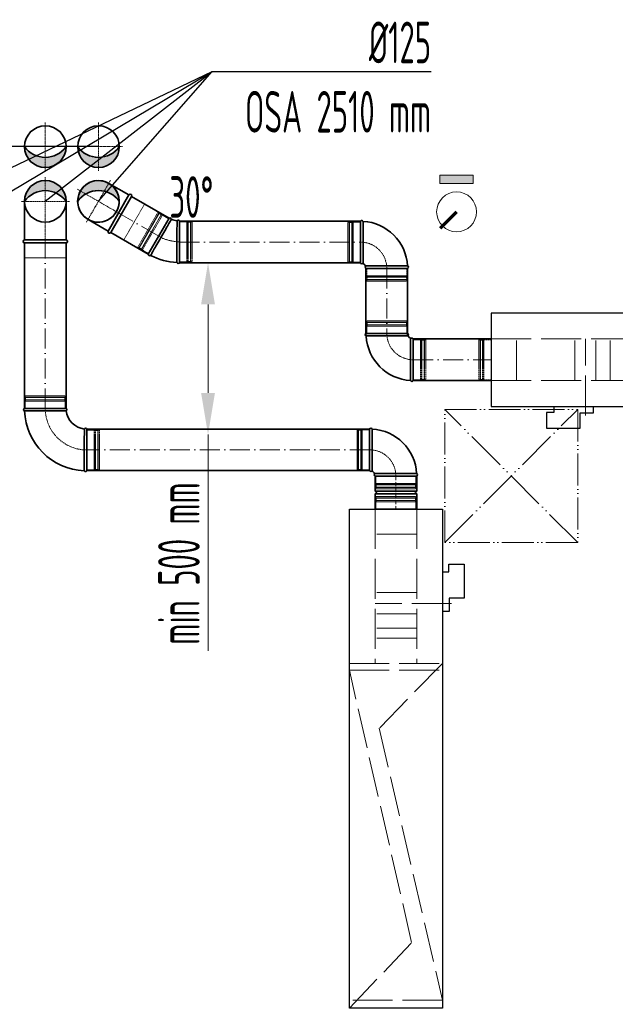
# Model space of a CAD drawing. Header units: millimetres. Extents: x 8221 to 89444, y -105166 to -5578.
# Tile 27 of 118: x 32047 to 33838, y -71766 to -68807. Entities that reach past the tile are written whole.
import ezdxf

# ---------------------------------------------------------------- set-up
doc = ezdxf.new("R2010")
doc.units = ezdxf.units.MM
for name, pattern in [('ACAD_ISO02W100', [15, 12, -3]), ('ACAD_ISO05W100', [33, 24, -3, 0, -3, 0, -3]), ('ACAD_ISO10W100', [18, 12, -3, 0, -3]), ('phl_thick', [0])]:
    doc.linetypes.add(name, pattern=pattern)
for name, color, linetype, lineweight in [('UT_KOTY - DIMENZE', 7, 'Continuous', 5), ('VZT_01 SUP (PŘÍVOD) - OBRYS', 5, 'Continuous', 35), ('VZT_02 SUP (PŘÍVOD) - OSA', 5, 'ACAD_ISO10W100', 5), ('VZT_05 ETA (ODVOD) - OBRYS', 6, 'Continuous', 35), ('VZT_06 ETA (ODVOD) - OSA', 6, 'ACAD_ISO10W100', 5), ('VZT_21 ZAŘÍZENÍ - OBRYS', 1, 'Continuous', 30), ('VZT_22 ZAŘÍZENÍ - DETAIL', 8, 'Continuous', 5), ('VZT_60_KOTY - DIMENZE', 7, 'Continuous', 5), ('VZT_KOTY - DIMENZE', 7, 'Continuous', 5), ('VZT_POPIS - OBECNE', 7, 'Continuous', 5), ('VZT_POŽADAVKY NA STAVBU - PODHLEDY', 4, 'ACAD_ISO05W100', 5)]:
    doc.layers.add(name, color=color, linetype=linetype, lineweight=lineweight)
doc.layers.add('VZT_03 SUP (PŘÍVOD) - NETISK', color=8, linetype='ACAD_ISO02W100', lineweight=5, plot=False)
doc.layers.add('VZT_07 ETA (ODVOD) - NETISK', color=8, linetype='ACAD_ISO02W100', lineweight=5, plot=False)
doc.styles.add('EVORA_125', font='isocp.shx', dxfattribs={"width": 0.6, "height": 125})
doc.styles.add('ISOCP 2.5', font='isocp.shx', dxfattribs={"width": 0.6, "height": 2.5})

msp = doc.modelspace()

# ---------------------------------------------------------------- hatches: boundary and pattern name
at = {"layer": 'VZT_01 SUP (PŘÍVOD) - OBRYS'}
h = msp.add_hatch(color=256, dxfattribs=at)
h.dxf.hatch_style = 1
h.paths.add_polyline_path([(32346.4, -69188.8, -0.242708), (32283.9, -69221.1), (32283.9, -69251.3, 0.414214)])
h.paths.add_polyline_path([(32283.9, -69251.3), (32283.9, -69221.1, -0.242708), (32221.4, -69188.8, 0.414214)])
h = msp.add_hatch(color=256, dxfattribs=at)
h.dxf.hatch_style = 1
h.paths.add_polyline_path([(32346.4, -69352.8, 0.242708), (32283.9, -69320.6), (32283.9, -69290.3, -0.414214)])
h.paths.add_polyline_path([(32283.9, -69290.3), (32283.9, -69320.6, 0.242708), (32221.4, -69352.8, -0.414214)])
at = {"layer": 'VZT_05 ETA (ODVOD) - OBRYS'}
h = msp.add_hatch(color=256, dxfattribs=at)
h.dxf.hatch_style = 1
h.paths.add_polyline_path([(32186.4, -69188.8, -0.242708), (32123.9, -69221.1), (32123.9, -69251.3, 0.414214)])
h.paths.add_polyline_path([(32123.9, -69251.3), (32123.9, -69221.1, -0.242708), (32061.4, -69188.8, 0.414214)])
h = msp.add_hatch(color=256, dxfattribs=at)
h.dxf.hatch_style = 1
h.paths.add_polyline_path([(32186.4, -69353.2, 0.242708), (32123.9, -69321), (32123.9, -69290.7, -0.414214)])
h.paths.add_polyline_path([(32123.9, -69290.7), (32123.9, -69321, 0.242708), (32061.4, -69353.2, -0.414214)])
at = {"layer": 'VZT_POPIS - OBECNE'}
h = msp.add_hatch(color=256, dxfattribs=at)
h.dxf.hatch_style = 1
h.paths.add_polyline_path([(33310.3, -69274.8), (33410.3, -69274.8), (33410.3, -69299.8), (33310.3, -69299.8)])

# ---------------------------------------------------------------- linework, layer by layer
for centre in [(32123.9, -69188.8), (32283.9, -69188.8), (32283.6, -69353.2)]:
    msp.add_circle(centre, 62.5)
at = {"layer": 'UT_KOTY - DIMENZE'}
for p, q in [((32613.1, -69663.1), (32613.1, -69928.7)), ((32613.1, -70053.7), (32613.1, -70703.9))]:
    msp.add_line(p, q, dxfattribs=at)
for points in [[(32592.3, -69663.1), (32634, -69663.1), (32613.1, -69538.1)], [(32592.3, -69928.7), (32634, -69928.7), (32613.1, -70053.7)]]:
    msp.add_solid(points, dxfattribs=at)
at = {"layer": 'VZT_01 SUP (PŘÍVOD) - OBRYS'}
for p, q in [((32433.6, -69512), (32496.1, -69403.8)), ((32527.4, -69412.1), (32527.4, -69537.1)), ((33071.5, -69538.1), (33071.5, -69413.1)), ((33079.1, -69538.1), (33079.1, -69413.1)), ((33088, -69546.9), (33213, -69546.9)), ((33088, -69554.6), (33213, -69554.6)), ((33213.3, -69750.1), (33088.3, -69750.1)), ((33213.3, -69757.7), (33088.3, -69757.7)), ((33222.1, -69766.6), (33222.1, -69891.6)), ((33229.8, -69766.6), (33229.8, -69891.6))]:
    msp.add_line(p, q, dxfattribs=at)
for points in [[(32375.4, -69334.1), (32314.8, -69299.1)], [(32312.9, -69442.3), (32375.4, -69334.1)], [(32320.7, -69446.8), (32383.2, -69338.6)], [(32383.2, -69338.6), (32496.1, -69403.8)], [(32312.9, -69442.3), (32252.3, -69407.3)], [(33071.5, -69413.1), (32527.4, -69413.1)], [(32320.7, -69446.8), (32433.6, -69512)], [(33071.5, -69538.1), (32527.4, -69538.1)], [(33088, -69756.9), (33088, -69554.6)], [(33213, -69756.9), (33213, -69554.6)], [(33464.8, -69766.6), (33229.8, -69766.6)], [(33464.8, -69891.6), (33229.8, -69891.6)]]:
    msp.add_lwpolyline(points, dxfattribs=at)
for centre in [(32283.9, -69188.8), (32283.6, -69353.2)]:
    msp.add_circle(centre, 62.5, dxfattribs=at)
for centre, radius, start, end in [((32283.9, -69144.4), 76.7, 215.4307, 324.5693), ((32283.6, -69353.2), 62.5, 60, 240), ((32283.6, -69353.2), 62.5, 240, 60), ((32283.9, -69397.3), 76.7, 35.4307, 144.5693), ((32379.3, -69336.3), 4.5, 330, 150), ((32498.6, -69407.1), 4.17, 0.2981, 126.5322), ((32527.4, -69349.6), 62.5, 246.8302, 263.1698), ((32523.6, -69413.8), 4.17, 23.4678, 149.7019), ((33075.3, -69414.7), 4.17, 20.3309, 156.5322), ((33071.5, -69554.6), 141.5, 3.1369, 86.8631), ((32316.8, -69444.6), 4.5, 150, 330), ((32437.8, -69512.5), 4.17, 173.4678, 308.8928), ((32527.4, -69349.6), 187.5, 242.3607, 267.6393), ((32523.6, -69535.5), 4.17, 201.1072, 336.5322), ((33075.3, -69536.4), 4.17, 203.4678, 336.5322), ((33071.5, -69554.6), 16.5, 23.8093, 66.1907), ((33089.7, -69550.7), 4.17, 113.4678, 246.5322), ((33211.3, -69550.7), 4.17, 293.4678, 69.6691), ((33090, -69753.9), 4.17, 113.4678, 249.6691), ((33211.6, -69753.9), 4.17, 293.4678, 66.5322), ((33229.8, -69750.1), 141.5, 183.1369, 266.8631), ((33229.8, -69750.1), 16.5, 203.8093, 246.1907), ((33226, -69768.2), 4.17, 23.4678, 156.5322), ((33226, -69889.9), 4.17, 200.3309, 336.5322)]:
    msp.add_arc(centre, radius, start, end, dxfattribs=at)
for points, knots in [([(32440.4, -69515.7), (32440.4, -69515.7), (32441.2, -69514.4), (32444.3, -69509), (32446.5, -69505.1), (32452.2, -69495.2), (32455.6, -69489.3), (32463.1, -69476.3), (32467.1, -69469.3), (32475.3, -69455.2), (32479.3, -69448.2), (32486.9, -69435), (32490.3, -69428.9), (32496.2, -69418.7), (32498.6, -69414.6), (32501.8, -69408.8), (32502.7, -69407.3), (32502.8, -69407.1), (32502.8, -69407.1), (32502.8, -69407.1)], [0, 0, 0, 0, 24.396142, 24.396142, 48.799904, 48.799904, 73.223471, 73.223471, 97.679293, 97.679293, 122.177651, 122.177651, 146.719707, 146.719707, 171.27206, 171.27206, 195.711875, 195.711875, 197.169845, 197.169845, 197.169845, 197.169845]), ([(32520, -69411.7), (32520, -69411.7), (32519.9, -69413.1), (32519.9, -69418.7), (32519.9, -69423), (32519.8, -69434.1), (32519.8, -69440.8), (32519.8, -69455.7), (32519.7, -69463.7), (32519.7, -69480), (32519.7, -69488.2), (32519.7, -69503.5), (32519.7, -69510.6), (32519.7, -69522.6), (32519.7, -69527.5), (32519.7, -69533), (32519.7, -69534.5), (32519.7, -69536.5), (32519.7, -69537), (32519.7, -69537)], [197.169832, 197.169832, 197.169832, 197.169832, 219.953018, 219.953018, 244.236959, 244.236959, 268.720867, 268.720867, 293.267785, 293.267785, 317.778333, 317.778333, 342.238473, 342.238473, 366.661909, 366.661909, 380.474614, 380.474614, 394.287036, 394.287036, 394.287036, 394.287036])]:
    msp.add_open_spline(points, degree=3, knots=knots, dxfattribs=at)
at = {"layer": 'VZT_02 SUP (PŘÍVOD) - OSA', "ltscale": 0.3}
for p, q in [((32283.9, -69116.3), (32283.9, -69188.8)), ((32283.9, -69188.8), (32211.4, -69188.8)), ((32356.4, -69188.8), (32283.9, -69188.8)), ((32283.9, -69261.3), (32283.9, -69188.8))]:
    msp.add_line(p, q, dxfattribs=at)
for points in [[(32283.6, -69353.2), (32319.8, -69290.4)], [(32220.8, -69317), (32283.6, -69353.2)], [(32247.3, -69416), (32283.6, -69353.2)], [(32283.6, -69353.2), (32352, -69392.7)]]:
    msp.add_lwpolyline(points, dxfattribs=at)
at = {"layer": 'VZT_02 SUP (PŘÍVOD) - OSA', "ltscale": 5}
for points in [[(32464.9, -69457.9), (32352, -69392.7)], [(32527.4, -69475.6), (33071.5, -69475.6)], [(33150.5, -69554.6), (33150.5, -69756.9)], [(33229.8, -69829.1), (33464.8, -69829.1)]]:
    msp.add_lwpolyline(points, dxfattribs=at)
at = {"layer": 'VZT_02 SUP (PŘÍVOD) - OSA', "ltscale": 0.3}
for points in [[(32527.4, -69474.6), (32527.4, -69474.6, -0.131652), (32464.9, -69457.9, -0.131652)], [(33071.5, -69475.6), (33071.5, -69475.6, -0.414214), (33150.5, -69554.6), (33150.5, -69554.6)], [(33229.8, -69829.1), (33229.8, -69829.1, -0.414214), (33150.8, -69750.1), (33150.8, -69750.1)]]:
    msp.add_lwpolyline(points, format="xyb", dxfattribs=at)
at = {"layer": 'VZT_03 SUP (PŘÍVOD) - NETISK', "ltscale": 0.4}
for p, q in [((32402, -69490.9), (32462, -69386.9)), ((32405.4, -69494), (32466.4, -69388.3)), ((32405.4, -69492.9), (32465.4, -69388.9)), ((32405.8, -69494.2), (32466.8, -69388.6)), ((32411.9, -69497.7), (32472.9, -69392.1)), ((32412.3, -69498), (32473.3, -69392.3)), ((32415.8, -69498.9), (32475.8, -69394.9)), ((32465.4, -69388.9), (32462, -69386.9)), ((32465.4, -69390.1), (32464.9, -69389.8)), ((32471.9, -69393.8), (32465.8, -69390.3)), ((32466.8, -69388.6), (32466.4, -69388.3)), ((32475.3, -69395.8), (32472.3, -69394.1)), ((32473.3, -69392.3), (32472.9, -69392.1)), ((32494.9, -69405.9), (32475.8, -69394.9)), ((32527.4, -69414.6), (32549.4, -69414.6)), ((32549.4, -69414.6), (32549.4, -69534.6)), ((32549.4, -69415.6), (32552.9, -69415.6)), ((32552.9, -69413.6), (32552.9, -69535.6)), ((32552.9, -69413.6), (32553.4, -69413.6)), ((32553.4, -69413.6), (32553.4, -69535.6)), ((32553.4, -69415.6), (32560.4, -69415.6)), ((32560.4, -69413.6), (32560.4, -69535.6)), ((32560.4, -69413.6), (32560.9, -69413.6)), ((32560.9, -69413.6), (32560.9, -69535.6)), ((32560.9, -69415.6), (32561.4, -69415.6)), ((32561.4, -69414.6), (32561.4, -69534.6)), ((32561.4, -69414.6), (32565.4, -69414.6)), ((32565.4, -69414.6), (32565.4, -69534.6)), ((33033.5, -69535.6), (33033.5, -69415.6)), ((33033.5, -69415.6), (33037.5, -69415.6)), ((33037.5, -69535.6), (33037.5, -69415.6)), ((33037.5, -69416.6), (33038, -69416.6)), ((33038, -69536.6), (33038, -69414.6)), ((33038, -69414.6), (33038.5, -69414.6)), ((33038.5, -69536.6), (33038.5, -69414.6)), ((33038.5, -69416.6), (33045.5, -69416.6)), ((33045.5, -69536.6), (33045.5, -69414.6)), ((33045.5, -69414.6), (33046, -69414.6)), ((33046, -69536.6), (33046, -69414.6)), ((33046, -69416.6), (33049.5, -69416.6)), ((33049.5, -69535.6), (33049.5, -69415.6)), ((33049.5, -69415.6), (33071.5, -69415.6)), ((32405.4, -69492.9), (32402, -69490.9)), ((32405.8, -69494.2), (32405.4, -69494)), ((32406.4, -69492.2), (32405.9, -69492)), ((32412.9, -69496), (32406.8, -69492.5)), ((32412.3, -69498), (32411.9, -69497.7)), ((32416.3, -69498), (32413.3, -69496.2)), ((32434.9, -69509.9), (32415.8, -69498.9)), ((32527.4, -69534.6), (32549.4, -69534.6)), ((32549.4, -69533.6), (32552.9, -69533.6)), ((32552.9, -69535.6), (32553.4, -69535.6)), ((32553.4, -69533.6), (32560.4, -69533.6)), ((32560.4, -69535.6), (32560.9, -69535.6)), ((32560.9, -69533.6), (32561.4, -69533.6)), ((32561.4, -69534.6), (32565.4, -69534.6)), ((33033.5, -69535.6), (33037.5, -69535.6)), ((33037.5, -69534.6), (33038, -69534.6)), ((33038, -69536.6), (33038.5, -69536.6)), ((33038.5, -69534.6), (33045.5, -69534.6)), ((33045.5, -69536.6), (33046, -69536.6)), ((33046, -69534.6), (33049.5, -69534.6)), ((33049.5, -69535.6), (33071.5, -69535.6)), ((33090.5, -69554.6), (33090.5, -69576.6)), ((33090.5, -69576.6), (33210.5, -69576.6)), ((33091.5, -69576.6), (33091.5, -69580.1)), ((33209.5, -69576.6), (33209.5, -69580.1)), ((33210.5, -69554.6), (33210.5, -69576.6)), ((33089.5, -69580.1), (33211.5, -69580.1)), ((33089.5, -69580.1), (33089.5, -69580.6)), ((33089.5, -69580.6), (33211.5, -69580.6)), ((33089.5, -69587.6), (33211.5, -69587.6)), ((33089.5, -69587.6), (33089.5, -69588.1)), ((33089.5, -69588.1), (33211.5, -69588.1)), ((33090.5, -69588.6), (33210.5, -69588.6)), ((33090.5, -69588.6), (33090.5, -69592.6)), ((33090.5, -69592.6), (33210.5, -69592.6)), ((33091.5, -69580.6), (33091.5, -69587.6)), ((33091.5, -69588.1), (33091.5, -69588.6)), ((33209.5, -69580.6), (33209.5, -69587.6)), ((33209.5, -69588.1), (33209.5, -69588.6)), ((33210.5, -69588.6), (33210.5, -69592.6)), ((33211.5, -69580.1), (33211.5, -69580.6)), ((33211.5, -69587.6), (33211.5, -69588.1)), ((33211.8, -69716.6), (33089.8, -69716.6)), ((33089.8, -69717.1), (33089.8, -69716.6)), ((33211.8, -69717.1), (33089.8, -69717.1)), ((33211.8, -69724.1), (33089.8, -69724.1)), ((33089.8, -69724.6), (33089.8, -69724.1)), ((33211.8, -69724.6), (33089.8, -69724.6)), ((33210.8, -69712.1), (33090.8, -69712.1)), ((33090.8, -69716.1), (33090.8, -69712.1)), ((33210.8, -69716.1), (33090.8, -69716.1)), ((33091.8, -69716.6), (33091.8, -69716.1)), ((33091.8, -69724.1), (33091.8, -69717.1)), ((33091.8, -69728.1), (33091.8, -69724.6)), ((33209.8, -69716.6), (33209.8, -69716.1)), ((33209.8, -69724.1), (33209.8, -69717.1)), ((33209.8, -69728.1), (33209.8, -69724.6)), ((33210.8, -69716.1), (33210.8, -69712.1)), ((33211.8, -69717.1), (33211.8, -69716.6)), ((33211.8, -69724.6), (33211.8, -69724.1)), ((33210.8, -69728.1), (33090.8, -69728.1)), ((33090.8, -69750.1), (33090.8, -69728.1)), ((33210.8, -69750.1), (33210.8, -69728.1)), ((33251.8, -69769.1), (33229.8, -69769.1)), ((33251.8, -69769.1), (33251.8, -69889.1)), ((33255.3, -69770.1), (33251.8, -69770.1)), ((33255.3, -69768.1), (33255.3, -69890.1)), ((33255.8, -69768.1), (33255.3, -69768.1)), ((33255.8, -69768.1), (33255.8, -69890.1)), ((33262.8, -69770.1), (33255.8, -69770.1)), ((33262.8, -69768.1), (33262.8, -69890.1)), ((33263.3, -69768.1), (33262.8, -69768.1)), ((33263.3, -69768.1), (33263.3, -69890.1)), ((33263.8, -69770.1), (33263.3, -69770.1)), ((33263.8, -69769.1), (33263.8, -69889.1)), ((33267.8, -69769.1), (33263.8, -69769.1)), ((33267.8, -69769.1), (33267.8, -69889.1)), ((33251.8, -69889.1), (33229.8, -69889.1)), ((33255.3, -69888.1), (33251.8, -69888.1)), ((33255.8, -69890.1), (33255.3, -69890.1)), ((33262.8, -69888.1), (33255.8, -69888.1)), ((33263.3, -69890.1), (33262.8, -69890.1)), ((33263.8, -69888.1), (33263.3, -69888.1)), ((33267.8, -69889.1), (33263.8, -69889.1))]:
    msp.add_line(p, q, dxfattribs=at)
msp.add_lwpolyline([(32320.7, -69446.8), (32359.7, -69469.3), (32422.2, -69361.1), (32383.2, -69338.6)], dxfattribs=at)
at = {"layer": 'VZT_05 ETA (ODVOD) - OBRYS'}
for p, q in [((32061.3, -69975.2), (32186.3, -69975.2)), ((32248.8, -70037.7), (32248.8, -70162.7)), ((33099, -70162.2), (33099, -70037.2)), ((33106.7, -70162.2), (33106.7, -70037.2)), ((33115.5, -70171), (33240.5, -70171)), ((33115.5, -70178.7), (33240.5, -70178.7)), ((33115.5, -70178.7), (33115.5, -70224.2)), ((33115.5, -70178.7), (33240.5, -70178.7)), ((33240.5, -70178.7), (33240.5, -70224.2)), ((33115.5, -70224.2), (33240.5, -70224.2)), ((33115.5, -70232.2), (33240.5, -70232.2)), ((33115.5, -70232.2), (33115.5, -70277.7)), ((33240.5, -70232.2), (33240.5, -70277.7)), ((33115.5, -70277.7), (33240.5, -70277.7))]:
    msp.add_line(p, q, dxfattribs=at)
for points in [[(32061.4, -69469.2), (32061.4, -69353.2)], [(32186.4, -69469.2), (32186.4, -69353.2)], [(32186.4, -69469.2), (32061.4, -69469.2)], [(32061.4, -69478.2), (32061.4, -69975.2)], [(32186.4, -69478.2), (32061.4, -69478.2)], [(32186.4, -69478.2), (32186.4, -69975.2)], [(32249.1, -70037.2), (33099, -70037.2)], [(32249.1, -70162.2), (33099, -70162.2)]]:
    msp.add_lwpolyline(points, dxfattribs=at)
for centre in [(32123.9, -69188.8), (32123.9, -69353.2)]:
    msp.add_circle(centre, 62.5, dxfattribs=at)
for centre, radius, start, end in [((32123.9, -69144.4), 76.7, 215.4307, 324.5693), ((32123.9, -69397.7), 76.7, 35.4307, 144.5693), ((32061.4, -69473.7), 4.5, 90, 270), ((32186.4, -69473.7), 4.5, 270, 90), ((32063, -69979), 4.17, 113.4678, 248.8928), ((32248.8, -69975.2), 187.5, 182.3607, 267.6393), ((32184.6, -69979), 4.17, 300.2981, 66.5322), ((32248.8, -69975.2), 62.5, 186.8302, 263.1698), ((32245, -70039.3), 4.17, 23.4678, 149.7019), ((33102.8, -70038.8), 4.17, 20.3309, 156.5322), ((33099, -70178.7), 141.5, 3.1369, 86.8631), ((32245, -70161), 4.17, 201.1072, 336.5322), ((33102.8, -70160.5), 4.17, 203.4678, 336.5322), ((33099, -70178.7), 16.5, 23.8093, 66.1907), ((33117.2, -70174.8), 4.17, 113.4678, 246.5322), ((33238.8, -70174.8), 4.17, 293.4678, 69.6691), ((33115.5, -70228.2), 4, 270, 90), ((33240.5, -70228.2), 4, 90, 270)]:
    msp.add_arc(centre, radius, start, end, dxfattribs=at)
for points, knots in [([(32186.7, -69982.6), (32186.7, -69982.6), (32186.7, -69982.6), (32186.4, -69982.6), (32186, -69982.6), (32185, -69982.6), (32184.2, -69982.6), (32181.1, -69982.6), (32177.9, -69982.7), (32169, -69982.7), (32162.8, -69982.7), (32148.7, -69982.8), (32140.9, -69982.8), (32124.7, -69982.8), (32116.4, -69982.8), (32100.6, -69982.9), (32093.1, -69982.9), (32079.9, -69982.9), (32074.4, -69982.9), (32067.4, -69982.9), (32065.2, -69982.9), (32062.2, -69982.9), (32061.5, -69982.9), (32061.5, -69982.9)], [197.067977, 197.067977, 197.067977, 197.067977, 201.792196, 201.792196, 209.190204, 209.190204, 218.040239, 218.040239, 237.760854, 237.760854, 262.206108, 262.206108, 286.831239, 286.831239, 311.323072, 311.323072, 335.946087, 335.946087, 360.704397, 360.704397, 377.088273, 377.088273, 394.105327, 394.105327, 394.105327, 394.105327]), ([(32241.4, -70037.2), (32241.4, -70037.2), (32241.3, -70038.8), (32241.3, -70044.9), (32241.3, -70049.4), (32241.2, -70060.8), (32241.2, -70067.6), (32241.2, -70082.6), (32241.2, -70090.7), (32241.1, -70107), (32241.1, -70115.2), (32241.1, -70130.4), (32241.1, -70137.3), (32241.1, -70149.1), (32241.1, -70153.8), (32241.1, -70160.4), (32241.1, -70162.2), (32241.1, -70162.5), (32241.1, -70162.5), (32241.1, -70162.5)], [0, 0, 0, 0, 24.235852, 24.235852, 48.531845, 48.531845, 73.024415, 73.024415, 97.570898, 97.570898, 122.078339, 122.078339, 146.53579, 146.53579, 170.957495, 170.957495, 195.359468, 195.359468, 197.168246, 197.168246, 197.168246, 197.168246])]:
    msp.add_open_spline(points, degree=3, knots=knots, dxfattribs=at)
at = {"layer": 'VZT_06 ETA (ODVOD) - OSA', "ltscale": 0.3}
for p, q in [((32123.9, -69116.3), (32123.9, -69188.8)), ((32051.4, -69188.8), (32123.9, -69188.8)), ((32123.9, -69188.8), (32051.4, -69188.8)), ((32123.9, -69188.8), (32051.4, -69188.8)), ((32123.9, -69188.8), (32051.4, -69188.8)), ((32123.9, -69261.3), (32123.9, -69188.8)), ((32196.4, -69188.8), (32123.9, -69188.8)), ((32123.9, -69261.3), (32123.9, -69188.8))]:
    msp.add_line(p, q, dxfattribs=at)
for points in [[(32123.9, -69280.7), (32123.9, -69353.2)], [(32123.9, -69353.2), (32051.4, -69353.2)], [(32123.9, -69353.2), (32123.9, -69478.2)], [(32196.4, -69353.2), (32123.9, -69353.2)]]:
    msp.add_lwpolyline(points, dxfattribs=at)
at = {"layer": 'VZT_06 ETA (ODVOD) - OSA', "ltscale": 5}
for points in [[(32123.9, -69975.2), (32123.9, -69478.2)], [(33099, -70099.7), (32249.1, -70099.7)]]:
    msp.add_lwpolyline(points, dxfattribs=at)
at = {"layer": 'VZT_06 ETA (ODVOD) - OSA', "ltscale": 0.3}
for points in [[(32248.8, -70100.2), (32248.8, -70100.2, -0.414214), (32123.8, -69975.2), (32123.8, -69975.2)], [(33099, -70099.7), (33099, -70099.7, -0.414214), (33178, -70178.7), (33178, -70178.7)]]:
    msp.add_lwpolyline(points, format="xyb", dxfattribs=at)
at = {"layer": 'VZT_06 ETA (ODVOD) - OSA'}
msp.add_lwpolyline([(33178, -70178.7), (33178, -70277.7)], dxfattribs=at)
at = {"layer": 'VZT_07 ETA (ODVOD) - NETISK', "ltscale": 0.4}
for p, q in [((33426.8, -69769.1), (33426.8, -69889.1)), ((33430.8, -69769.1), (33426.8, -69769.1)), ((33430.8, -69769.1), (33430.8, -69889.1)), ((33431.3, -69770.1), (33430.8, -69770.1)), ((33431.3, -69768.1), (33431.3, -69890.1)), ((33431.8, -69768.1), (33431.3, -69768.1)), ((33431.8, -69768.1), (33431.8, -69890.1)), ((33438.8, -69770.1), (33431.8, -69770.1)), ((33438.8, -69768.1), (33438.8, -69890.1)), ((33439.3, -69768.1), (33438.8, -69768.1)), ((33439.3, -69768.1), (33439.3, -69890.1)), ((33442.8, -69770.1), (33439.3, -69770.1)), ((33442.8, -69769.1), (33442.8, -69889.1)), ((33464.8, -69769.1), (33442.8, -69769.1)), ((33430.8, -69889.1), (33426.8, -69889.1)), ((33431.3, -69888.1), (33430.8, -69888.1)), ((33431.8, -69890.1), (33431.3, -69890.1)), ((33438.8, -69888.1), (33431.8, -69888.1)), ((33439.3, -69890.1), (33438.8, -69890.1)), ((33442.8, -69888.1), (33439.3, -69888.1)), ((33464.8, -69889.1), (33442.8, -69889.1)), ((32062.8, -69941.7), (32184.8, -69941.7)), ((32062.8, -69942.2), (32062.8, -69941.7)), ((32062.8, -69942.2), (32184.8, -69942.2)), ((32062.8, -69949.2), (32184.8, -69949.2)), ((32062.8, -69949.7), (32062.8, -69949.2)), ((32062.8, -69949.7), (32184.8, -69949.7)), ((32063.8, -69937.2), (32183.8, -69937.2)), ((32063.8, -69941.2), (32063.8, -69937.2)), ((32063.8, -69941.2), (32183.8, -69941.2)), ((32063.8, -69953.2), (32183.8, -69953.2)), ((32063.8, -69975.2), (32063.8, -69953.2)), ((32064.8, -69941.7), (32064.8, -69941.2)), ((32064.8, -69949.2), (32064.8, -69942.2)), ((32064.8, -69953.2), (32064.8, -69949.7)), ((32182.8, -69941.7), (32182.8, -69941.2)), ((32182.8, -69949.2), (32182.8, -69942.2)), ((32182.8, -69953.2), (32182.8, -69949.7)), ((32183.8, -69941.2), (32183.8, -69937.2)), ((32183.8, -69975.2), (32183.8, -69953.2)), ((32184.8, -69942.2), (32184.8, -69941.7)), ((32184.8, -69949.7), (32184.8, -69949.2)), ((32248.8, -70040.2), (32270.8, -70040.2)), ((32270.8, -70040.2), (32270.8, -70160.2)), ((32270.8, -70041.2), (32274.3, -70041.2)), ((32274.3, -70039.2), (32274.3, -70161.2)), ((32274.3, -70039.2), (32274.8, -70039.2)), ((32274.8, -70039.2), (32274.8, -70161.2)), ((32274.8, -70041.2), (32281.8, -70041.2)), ((32281.8, -70039.2), (32281.8, -70161.2)), ((32281.8, -70039.2), (32282.3, -70039.2)), ((32282.3, -70039.2), (32282.3, -70161.2)), ((32282.3, -70041.2), (32282.8, -70041.2)), ((32282.8, -70040.2), (32282.8, -70160.2)), ((32282.8, -70040.2), (32286.8, -70040.2)), ((32286.8, -70040.2), (32286.8, -70160.2)), ((33061, -70159.7), (33061, -70039.7)), ((33061, -70039.7), (33065, -70039.7)), ((33065, -70159.7), (33065, -70039.7)), ((33065, -70040.7), (33065.5, -70040.7)), ((33065.5, -70160.7), (33065.5, -70038.7)), ((33065.5, -70038.7), (33066, -70038.7)), ((33066, -70160.7), (33066, -70038.7)), ((33066, -70040.7), (33073, -70040.7)), ((33073, -70160.7), (33073, -70038.7)), ((33073, -70038.7), (33073.5, -70038.7)), ((33073.5, -70160.7), (33073.5, -70038.7)), ((33073.5, -70040.7), (33077, -70040.7)), ((33077, -70159.7), (33077, -70039.7)), ((33077, -70039.7), (33099, -70039.7)), ((32248.8, -70160.2), (32270.8, -70160.2)), ((32270.8, -70159.2), (32274.3, -70159.2)), ((32274.3, -70161.2), (32274.8, -70161.2)), ((32274.8, -70159.2), (32281.8, -70159.2)), ((32281.8, -70161.2), (32282.3, -70161.2)), ((32282.3, -70159.2), (32282.8, -70159.2)), ((32282.8, -70160.2), (32286.8, -70160.2)), ((33061, -70159.7), (33065, -70159.7)), ((33065, -70158.7), (33065.5, -70158.7)), ((33065.5, -70160.7), (33066, -70160.7)), ((33066, -70158.7), (33073, -70158.7)), ((33073, -70160.7), (33073.5, -70160.7)), ((33073.5, -70158.7), (33077, -70158.7)), ((33077, -70159.7), (33099, -70159.7)), ((33118, -70178.7), (33118, -70200.7)), ((33238, -70178.7), (33238, -70200.7)), ((33117, -70204.2), (33239, -70204.2)), ((33117, -70204.2), (33117, -70204.7)), ((33117, -70204.7), (33239, -70204.7)), ((33117, -70211.7), (33239, -70211.7)), ((33117, -70211.7), (33117, -70212.2)), ((33117, -70212.2), (33239, -70212.2)), ((33118, -70200.7), (33238, -70200.7)), ((33118, -70212.7), (33238, -70212.7)), ((33118, -70212.7), (33118, -70216.7)), ((33118, -70216.7), (33238, -70216.7)), ((33119, -70200.7), (33119, -70204.2)), ((33119, -70204.7), (33119, -70211.7)), ((33119, -70212.2), (33119, -70212.7)), ((33237, -70200.7), (33237, -70204.2)), ((33237, -70204.7), (33237, -70211.7)), ((33237, -70212.2), (33237, -70212.7)), ((33238, -70212.7), (33238, -70216.7)), ((33239, -70204.2), (33239, -70204.7)), ((33239, -70211.7), (33239, -70212.2)), ((33117, -70244.2), (33239, -70244.2)), ((33117, -70244.7), (33117, -70244.2)), ((33117, -70244.7), (33239, -70244.7)), ((33117, -70251.7), (33239, -70251.7)), ((33117, -70252.2), (33117, -70251.7)), ((33117, -70252.2), (33239, -70252.2)), ((33118, -70239.7), (33238, -70239.7)), ((33118, -70243.7), (33118, -70239.7)), ((33118, -70243.7), (33238, -70243.7)), ((33118, -70255.7), (33238, -70255.7)), ((33118, -70277.7), (33118, -70255.7)), ((33119, -70244.2), (33119, -70243.7)), ((33119, -70251.7), (33119, -70244.7)), ((33119, -70255.7), (33119, -70252.2)), ((33237, -70244.2), (33237, -70243.7)), ((33237, -70251.7), (33237, -70244.7)), ((33237, -70255.7), (33237, -70252.2)), ((33238, -70243.7), (33238, -70239.7)), ((33238, -70277.7), (33238, -70255.7)), ((33239, -70244.7), (33239, -70244.2)), ((33239, -70252.2), (33239, -70251.7))]:
    msp.add_line(p, q, dxfattribs=at)
msp.add_lwpolyline([(32186.4, -69478.2), (32186.4, -69523.2), (32061.4, -69523.2), (32061.4, -69478.2)], dxfattribs=at)
at = {"layer": 'VZT_21 ZAŘÍZENÍ - OBRYS'}
for points in [[(34964.8, -69689.1), (33464.8, -69689.1), (33464.8, -69969.1), (34964.8, -69969.1)], [(33038, -71777.7), (33038, -70277.7), (33318, -70277.7), (33318, -71777.7)]]:
    msp.add_lwpolyline(points, close=True, dxfattribs=at)
for points in [[(33653.2, -69969.1), (33653.2, -69987.6), (33630.7, -69987.6), (33630.7, -70034.3), (33732.3, -70034.3), (33732.3, -69988.9), (33772.3, -69988.9), (33772.3, -69969.1)], [(33318, -70466), (33336.6, -70466), (33336.6, -70443.5), (33383.2, -70443.5), (33383.2, -70545.1), (33337.8, -70545.1), (33337.8, -70585.1), (33318, -70585.1)]]:
    msp.add_lwpolyline(points, dxfattribs=at)
at = {"layer": 'VZT_22 ZAŘÍZENÍ - DETAIL', "linetype": 'ACAD_ISO02W100', "lineweight": 5, "ltscale": 10}
for points in [[(33464.8, -69766.6), (33928.6, -69766.6)], [(33540.2, -69891.6), (33540.2, -69766.6)], [(33716, -69891.6), (33716, -69766.6)], [(33748.4, -69996.6), (33748.4, -69766.6)], [(33779.3, -69891.6), (33779.3, -69766.6)], [(33822.3, -69891.6), (33822.3, -69766.6)], [(33464.8, -69891.6), (33928.6, -69891.6)], [(33115.5, -70277.7), (33115.5, -70741.4)], [(33240.5, -70277.7), (33240.5, -70741.4)], [(33240.5, -70353.1), (33115.5, -70353.1)], [(33240.5, -70528.8), (33115.5, -70528.8)], [(33345.6, -70561.2), (33115.5, -70561.2)], [(33240.5, -70592.1), (33115.5, -70592.1)], [(33240.5, -70635.2), (33115.5, -70635.2)], [(33240.5, -70665.9), (33115.5, -70665.9)], [(33038, -70741.4), (33318, -70741.4)], [(33038, -71777.7), (33225.2, -71580.2), (33038, -70762)], [(33038, -70762), (33318, -70762)], [(33318, -70741.4), (33127.9, -70936.1), (33318, -71753.7)], [(33318, -71753.7), (33038, -71753.7)]]:
    msp.add_lwpolyline(points, dxfattribs=at)
at = {"layer": 'VZT_60_KOTY - DIMENZE', "linetype": 'ByBlock', "lineweight": -2}
msp.add_line((32626, -68963.2), (32676, -68963.2), dxfattribs=at)
for points in [[(31809.8, -69352.6), (32626, -68963.2)], [(31969.8, -69352.6), (32626, -68963.2)], [(32123.9, -69352.6), (32626, -68963.2)], [(32283.9, -69352.6), (32626, -68963.2)], [(32626, -68963.2), (32626, -68963.2)], [(32626, -68963.2), (32626, -68963.2)], [(32676, -68963.2), (33283.7, -68963.2)], [(32283.9, -69188.8), (31584.4, -69188.5)]]:
    msp.add_lwpolyline(points, dxfattribs=at)
at = {"layer": 'VZT_KOTY - DIMENZE', "const_width": 10}
msp.add_lwpolyline([(33360.3, -69384.8), (33310.8, -69434.3)], dxfattribs=at)
at = {"layer": 'VZT_POPIS - OBECNE'}
msp.add_lwpolyline([(33410.3, -69274.8), (33410.3, -69299.8), (33310.3, -69299.8), (33310.3, -69274.8)], close=True, dxfattribs=at)
msp.add_circle((33360.3, -69384.8), 60, dxfattribs=at)
at = {"layer": 'VZT_POŽADAVKY NA STAVBU - PODHLEDY', "ltscale": 5}
for p, q in [((33324.7, -70378.5), (33724.7, -69978.5)), ((33724.7, -70378.5), (33324.7, -69978.5))]:
    msp.add_line(p, q, dxfattribs=at)
at = {"layer": 'VZT_POŽADAVKY NA STAVBU - PODHLEDY', "ltscale": 4}
for p, q in [((33324.7, -70378.5), (33324.7, -69978.5)), ((33324.7, -69978.5), (33724.7, -69978.5)), ((33724.7, -69978.5), (33724.7, -70378.5)), ((33724.7, -70378.5), (33324.7, -70378.5))]:
    msp.add_line(p, q, dxfattribs=at)

# ---------------------------------------------------------------- texts
at = {"layer": 'UT_KOTY - DIMENZE', "insert": (32525.6, -70441.3), "char_height": 125, "attachment_point": 5, "rotation": 90, "style": 'ISOCP 2.5'}
msp.add_mtext('min 500 mm', dxfattribs=at)
at = {"layer": 'VZT_60_KOTY - DIMENZE', "style": 'EVORA_125', "width": 0.6}
msp.add_text('30°', height=125, dxfattribs=at).set_placement((32497, -69402.7))
at = {"layer": 'VZT_60_KOTY - DIMENZE', "linetype": 'phl_thick', "insert": (33283.7, -68813.2), "char_height": 125, "attachment_point": 3, "style": 'EVORA_125'}
msp.add_mtext('%%C125\\POSA 2510 mm', dxfattribs=at)

doc.saveas('drawing.dxf')
